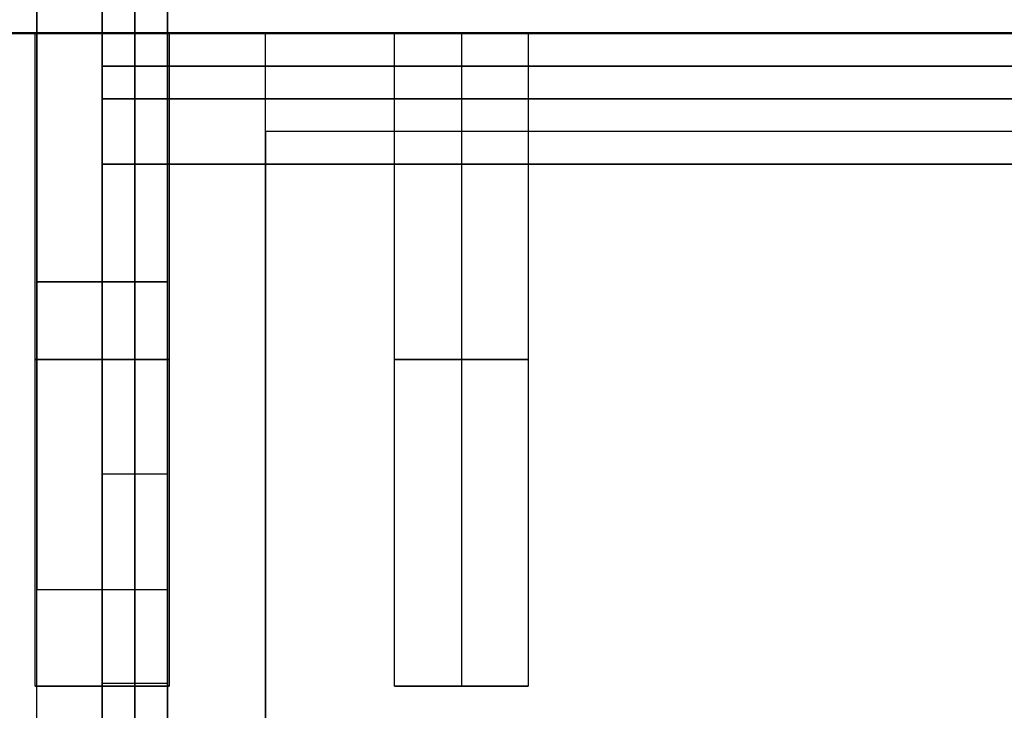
# Model space of a CAD drawing. Header units: millimetres. Extents: x -413 to 413, y -277 to 20.
# Tile 12 of 32: x -392 to -361, y -21 to 0. Entities that reach past the tile are written whole.
import ezdxf

# ---------------------------------------------------------------- set-up
doc = ezdxf.new("R2010")
doc.units = ezdxf.units.MM
doc.layers.add('Défaut', color=7, linetype='Continuous', true_color=0x000000)

# ---------------------------------------------------------------- blocks, each defined once
blk = doc.blocks.new('Shelf Library Rails_1852 v1')
at = {"layer": 'Défaut'}
for points in [[(0.759, 1852.503, 0), (0.759, 1852.503, 10), (0.759, 1852.503, 20)], [(0.759, 0.503, 20), (0.759, 0.503, 10), (0.759, 0.503, 0)]]:
    blk.add_open_spline(points, degree=2, dxfattribs=at)
blk = doc.blocks.new('Document1')
at = {"layer": 'Défaut', "extrusion": (1, -1.249e-16, 3.509e-14), "rotation": 360}
blk.add_blockref('Shelf Library Rails_1852 v1', (-7211.372, -16.387, 5522.042), dxfattribs=at)
blk = doc.blocks.new('Cabinet Top Panel v6')
at = {"layer": 'Défaut'}
for p, q in [((-400, 135, 8), (400, 135, 8)), ((-389, 131, 2.5), (-389, 135, 2.5)), ((-389, 133), (-389, 133, 5)), ((389, 133, 5), (-389, 133, 5)), ((-389, 131, 2.5), (389, 131, 2.5))]:
    blk.add_line(p, q, dxfattribs=at)
for points in [[(-389, 135), (-394.5, 135), (-400, 135)], [(-400, 135, 16), (0, 135, 16), (400, 135, 16)], [(-389, 135), (-389, 135, 2.5), (-389, 135, 5)], [(-389, 135, 5), (-389, 133, 5), (-389, 131, 5)], [(-389, 131), (-389, 133), (-389, 135)], [(-389, 135, 5), (0, 135, 5), (389, 135, 5)], [(-389, 131), (-389, 131, 2.5), (-389, 131, 5)], [(-389, 131, 5), (0, 131, 5), (389, 131, 5)], [(389, 131), (0, 131), (-389, 131)]]:
    blk.add_open_spline(points, degree=2, dxfattribs=at)
blk = doc.blocks.new('Cabinet 680_Back panel v5')
at = {"layer": 'Défaut'}
for p, q in [((-389, 2, 307), (-389, 0, 307)), ((-389, 2, 176.5), (-389, 0, 176.5)), ((-389, 2, -130.5), (-389, 0, -130.5)), ((-389, 2), (389, 2)), ((-388, 0, 285), (-388, 2, 285)), ((-388, 0, 260), (-388, 2, 260)), ((-388, 0, 93), (-388, 2, 93)), ((-388, 0, 68), (-388, 2, 68)), ((-387, 2, 272.5), (-387, 0, 272.5)), ((-387, 2, 80.5), (-387, 0, 80.5)), ((-389, 1, 329), (389, 1, 329)), ((-389, 1, 285), (-389, 1, 329)), ((-387, 1, 285), (-389, 1, 285)), ((-389, 1, 260), (-387, 1, 260)), ((-389, 1, 93), (-389, 1, 260)), ((-387, 1, 93), (-389, 1, 93)), ((-389, 1, 68), (-387, 1, 68)), ((-389, 1, -329), (-389, 1, 68)), ((389, 1, -329), (-389, 1, -329)), ((-387, 1, 260), (-387, 1, 285)), ((-387, 1, 68), (-387, 1, 93)), ((-389, 0), (389, 0))]:
    blk.add_line(p, q, dxfattribs=at)
for points in [[(389, 2, 329), (0, 2, 329), (-389, 2, 329)], [(-389, 2, 329), (-389, 1, 329), (-389, 0, 329)], [(-389, 2, 329), (-389, 2, 307), (-389, 2, 285)], [(-389, 2, 285), (-389, 1, 285), (-389, 0, 285)], [(-389, 2, 285), (-388, 2, 285), (-387, 2, 285)], [(-387, 2, 260), (-388, 2, 260), (-389, 2, 260)], [(-389, 2, 260), (-389, 1, 260), (-389, 0, 260)], [(-389, 2, 260), (-389, 2, 176.5), (-389, 2, 93)], [(-389, 2, 93), (-389, 1, 93), (-389, 0, 93)], [(-389, 2, 93), (-388, 2, 93), (-387, 2, 93)], [(-387, 2, 68), (-388, 2, 68), (-389, 2, 68)], [(-389, 2, 68), (-389, 1, 68), (-389, 0, 68)], [(-389, 2, 68), (-389, 2, -130.5), (-389, 2, -329)], [(-389, 2, -329), (-389, 1, -329), (-389, 0, -329)], [(-389, 2, -329), (0, 2, -329), (389, 2, -329)], [(-387, 2, 285), (-387, 1, 285), (-387, 0, 285)], [(-387, 2, 285), (-387, 2, 272.5), (-387, 2, 260)], [(-387, 2, 260), (-387, 1, 260), (-387, 0, 260)], [(-387, 2, 93), (-387, 1, 93), (-387, 0, 93)], [(-387, 2, 93), (-387, 2, 80.5), (-387, 2, 68)], [(-387, 2, 68), (-387, 1, 68), (-387, 0, 68)], [(-389, 0, 329), (0, 0, 329), (389, 0, 329)], [(-389, 0, 285), (-389, 0, 307), (-389, 0, 329)], [(-387, 0, 285), (-388, 0, 285), (-389, 0, 285)], [(-389, 0, 260), (-388, 0, 260), (-387, 0, 260)], [(-389, 0, 93), (-389, 0, 176.5), (-389, 0, 260)], [(-387, 0, 93), (-388, 0, 93), (-389, 0, 93)], [(-389, 0, 68), (-388, 0, 68), (-387, 0, 68)], [(-389, 0, -329), (-389, 0, -130.5), (-389, 0, 68)], [(389, 0, -329), (0, 0, -329), (-389, 0, -329)], [(-387, 0, 260), (-387, 0, 272.5), (-387, 0, 285)], [(-387, 0, 68), (-387, 0, 80.5), (-387, 0, 93)]]:
    blk.add_open_spline(points, degree=2, dxfattribs=at)
blk = doc.blocks.new('Cabinet Bottom Panel v2')
at = {"layer": 'Défaut'}
for p, q in [((-400, 135, 8), (400, 135, 8)), ((-389, 131, 2.5), (-389, 135, 2.5)), ((-389, 133), (-389, 133, 5)), ((389, 133, 5), (-389, 133, 5)), ((-389, 131, 2.5), (389, 131, 2.5))]:
    blk.add_line(p, q, dxfattribs=at)
for points in [[(-389, 135), (-394.5, 135), (-400, 135)], [(-400, 135, 16), (0, 135, 16), (400, 135, 16)], [(-389, 135), (-389, 135, 2.5), (-389, 135, 5)], [(-389, 135, 5), (-389, 133, 5), (-389, 131, 5)], [(-389, 131), (-389, 133), (-389, 135)], [(-389, 135, 5), (0, 135, 5), (389, 135, 5)], [(-389, 131), (-389, 131, 2.5), (-389, 131, 5)], [(-389, 131, 5), (0, 131, 5), (389, 131, 5)], [(389, 131), (0, 131), (-389, 131)]]:
    blk.add_open_spline(points, degree=2, dxfattribs=at)
blk = doc.blocks.new('Cabinet Mount Hook v2')
at = {"layer": 'Défaut'}
for p, q in [((-30, 2), (17.19, 2)), ((-6.405, 0, -12.5), (-6.405, 2, -12.5)), ((0, 0, 12.5), (0, 2, 12.5)), ((0, 2, -12.5), (0, 2, 12.5)), ((17.19, 1, -12.5), (-30, 1, -12.5)), ((-30, 1, 12.5), (30, 1, 12.5)), ((-30, 0), (17.19, 0)), ((0, 0, 12.5), (0, 0, -12.5))]:
    blk.add_line(p, q, dxfattribs=at)
for points in [[(-30, 2, -12.5), (-6.405, 2, -12.5), (17.19, 2, -12.5)], [(30, 2, 12.5), (0, 2, 12.5), (-30, 2, 12.5)], [(17.19, 0, -12.5), (-6.405, 0, -12.5), (-30, 0, -12.5)], [(-30, 0, 12.5), (0, 0, 12.5), (30, 0, 12.5)]]:
    blk.add_open_spline(points, degree=2, dxfattribs=at)

msp = doc.modelspace()

# ---------------------------------------------------------------- linework, layer by layer
at = {"layer": 'Défaut'}
for p, q in [((-391.05, 0, 933), (-400, 0, 933)), ((-391.05, 0, 1768), (-400, 0, 1768)), ((-391.05, 0, 1383), (-400, 0, 1383)), ((-389, 0, 930.95), (-389, -20, 930.95)), ((-389, 0, 935.05), (-389, -20, 935.05)), ((-389, 0, 1765.95), (-389, -20, 1765.95)), ((-389, 0, 1770.05), (-389, -20, 1770.05)), ((-389, 0, 1380.95), (-389, -20, 1380.95)), ((-389, 0, 1385.05), (-389, -20, 1385.05)), ((-380.05, 0, 933), (-386.95, 0, 933)), ((-380.05, 0, 1768), (-386.95, 0, 1768)), ((-380.05, 0, 1383), (-386.95, 0, 1383)), ((-378, 0, 930.95), (-378, -20, 930.95)), ((-378, 0, 935.05), (-378, -20, 935.05)), ((-378, 0, 1765.95), (-378, -20, 1765.95)), ((-378, 0, 1770.05), (-378, -20, 1770.05)), ((-378, 0, 1380.95), (-378, -20, 1380.95)), ((-378, 0, 1385.05), (-378, -20, 1385.05)), ((375.95, 0, 933), (-375.95, 0, 933)), ((375.95, 0, 1768), (-375.95, 0, 1768)), ((375.95, 0, 1383), (-375.95, 0, 1383)), ((-400, -0.015, 340), (-384, -0.015, 340)), ((-386.95, -20, 933), (-391.05, -20, 933)), ((-386.95, -20, 1768), (-391.05, -20, 1768)), ((-386.95, -20, 1383), (-391.05, -20, 1383)), ((-389, -20, 935.05), (-389, -20, 930.95)), ((-389, -20, 1770.05), (-389, -20, 1765.95)), ((-389, -20, 1385.05), (-389, -20, 1380.95)), ((-375.95, -20, 933), (-380.05, -20, 933)), ((-375.95, -20, 1768), (-380.05, -20, 1768)), ((-375.95, -20, 1383), (-380.05, -20, 1383)), ((-378, -20, 935.05), (-378, -20, 930.95)), ((-378, -20, 1770.05), (-378, -20, 1765.95)), ((-378, -20, 1385.05), (-378, -20, 1380.95))]:
    msp.add_line(p, q, dxfattribs=at)
at = {"layer": 'Défaut', "extrusion": (0, -1, 0)}
for centre, start, end in [((-389, 933, 10), 180, 0), ((-389, 933, 10), 0, 180), ((-389, 1768, 10), 180, 0), ((-389, 1768, 10), 0, 180), ((-389, 1383, 10), 180, 0), ((-389, 1383, 10), 0, 180), ((-378, 933, 10), 180, 0), ((-378, 933, 10), 0, 180), ((-378, 1768, 10), 180, 0), ((-378, 1768, 10), 0, 180), ((-378, 1383, 10), 180, 0), ((-378, 1383, 10), 0, 180)]:
    msp.add_arc(centre, 2.05, start, end, dxfattribs=at)
at = {"layer": 'Défaut'}
for points, degree in [([(-389, -271.515, 964.561), (-389, -178.212, 1019.098), (-389, -84.91, 1073.634), (-389, 8.393, 1128.17)], 3), ([(-389, -271.515, 1799.561), (-389, -178.212, 1854.098), (-389, -84.91, 1908.634), (-389, 8.393, 1963.17)], 3), ([(-389, -271.515, 1414.561), (-389, -178.212, 1469.098), (-389, -84.91, 1523.634), (-389, 8.393, 1578.17)], 3), ([(-391, -272.574, 966.275), (-391, -179.271, 1020.812), (-391, -85.969, 1075.348), (-391, 7.334, 1129.885)], 3), ([(-391, -272.574, 1801.275), (-391, -179.271, 1855.812), (-391, -85.969, 1910.348), (-391, 7.334, 1964.885)], 3), ([(-391, -272.574, 1416.275), (-391, -179.271, 1470.812), (-391, -85.969, 1525.348), (-391, 7.334, 1579.885)], 3), ([(-387, 7.334, 1129.885), (-387, -85.969, 1075.348), (-387, -179.271, 1020.812), (-387, -272.574, 966.275)], 3), ([(-387, 7.334, 1964.885), (-387, -85.969, 1910.348), (-387, -179.271, 1855.812), (-387, -272.574, 1801.275)], 3), ([(-387, 7.334, 1579.885), (-387, -85.969, 1525.348), (-387, -179.271, 1470.812), (-387, -272.574, 1416.275)], 3), ([(-389, -273.632, 967.99), (-389, -180.33, 1022.526), (-389, -87.027, 1077.063), (-389, 6.275, 1131.599)], 3), ([(-389, -273.632, 1802.99), (-389, -180.33, 1857.526), (-389, -87.027, 1912.063), (-389, 6.275, 1966.599)], 3), ([(-389, -273.632, 1417.99), (-389, -180.33, 1472.526), (-389, -87.027, 1527.063), (-389, 6.275, 1581.599)], 3), ([(-391, 1.813, 932.95), (-391, -4.473, 932.95), (-391, -10.76, 932.95), (-391, -17.046, 932.95)], 3), ([(-391, 1.813, 1767.95), (-391, -4.473, 1767.95), (-391, -10.76, 1767.95), (-391, -17.046, 1767.95)], 3), ([(-391, 1.813, 1382.95), (-391, -4.473, 1382.95), (-391, -10.76, 1382.95), (-391, -17.046, 1382.95)], 3), ([(-389, 1.813, 934.95), (-389, -4.473, 934.95), (-389, -10.76, 934.95), (-389, -17.046, 934.95)], 3), ([(-389, 1.813, 930.95), (-389, -4.473, 930.95), (-389, -10.76, 930.95), (-389, -17.046, 930.95)], 3), ([(-389, 1.813, 1769.95), (-389, -4.473, 1769.95), (-389, -10.76, 1769.95), (-389, -17.046, 1769.95)], 3), ([(-389, 1.813, 1765.95), (-389, -4.473, 1765.95), (-389, -10.76, 1765.95), (-389, -17.046, 1765.95)], 3), ([(-389, 1.813, 1384.95), (-389, -4.473, 1384.95), (-389, -10.76, 1384.95), (-389, -17.046, 1384.95)], 3), ([(-389, 1.813, 1380.95), (-389, -4.473, 1380.95), (-389, -10.76, 1380.95), (-389, -17.046, 1380.95)], 3), ([(-387, -17.046, 932.95), (-387, -10.76, 932.95), (-387, -4.473, 932.95), (-387, 1.813, 932.95)], 3), ([(-387, -17.046, 1767.95), (-387, -10.76, 1767.95), (-387, -4.473, 1767.95), (-387, 1.813, 1767.95)], 3), ([(-387, -17.046, 1382.95), (-387, -10.76, 1382.95), (-387, -4.473, 1382.95), (-387, 1.813, 1382.95)], 3), ([(400, 0, 925), (0, 0, 925), (-400, 0, 925)], 2), ([(-400, 0, 941), (0, 0, 941), (400, 0, 941)], 2), ([(400, 0, 1760), (0, 0, 1760), (-400, 0, 1760)], 2), ([(-400, 0, 1776), (0, 0, 1776), (400, 0, 1776)], 2), ([(400, 0, 1375), (0, 0, 1375), (-400, 0, 1375)], 2), ([(-400, 0, 1391), (0, 0, 1391), (400, 0, 1391)], 2), ([(-391.05, -20, 933), (-391.05, -10, 933), (-391.05, 0, 933)], 2), ([(-391.05, -20, 1768), (-391.05, -10, 1768), (-391.05, 0, 1768)], 2), ([(-391.05, -20, 1383), (-391.05, -10, 1383), (-391.05, 0, 1383)], 2), ([(-386.95, 0, 933), (-386.95, -10, 933), (-386.95, -20, 933)], 2), ([(-386.95, 0, 1768), (-386.95, -10, 1768), (-386.95, -20, 1768)], 2), ([(-386.95, 0, 1383), (-386.95, -10, 1383), (-386.95, -20, 1383)], 2), ([(-380.05, -20, 933), (-380.05, -10, 933), (-380.05, 0, 933)], 2), ([(-380.05, -20, 1768), (-380.05, -10, 1768), (-380.05, 0, 1768)], 2), ([(-380.05, -20, 1383), (-380.05, -10, 1383), (-380.05, 0, 1383)], 2), ([(-375.95, 0, 933), (-375.95, -10, 933), (-375.95, -20, 933)], 2), ([(-375.95, 0, 1768), (-375.95, -10, 1768), (-375.95, -20, 1768)], 2), ([(-375.95, 0, 1383), (-375.95, -10, 1383), (-375.95, -20, 1383)], 2), ([(-400, -0.015, 664), (-392, -0.015, 664), (-384, -0.015, 664)], 2), ([(-384, -0.015, 16), (-392, -0.015, 16), (-400, -0.015, 16)], 2), ([(-384, -270.015, 664), (-384, -135.015, 664), (-384, -0.015, 664)], 2), ([(-384, -270.015, 16), (-384, -135.015, 16), (-384, -0.015, 16)], 2), ([(-384, -0.015, 664), (-384, -0.015, 340), (-384, -0.015, 16)], 2), ([(-384, -270.015, 340), (-384, -135.015, 340), (-384, -0.015, 340)], 2), ([(384, -3.015, 221), (0, -3.015, 221), (-384, -3.015, 221)], 2), ([(-384, -3.015, 221), (-384, -3.015, 229), (-384, -3.015, 237)], 2), ([(384, -3.015, 237), (0, -3.015, 237), (-384, -3.015, 237)], 2), ([(-384, -3.015, 221), (-384, -121.015, 221), (-384, -239.015, 221)], 2), ([(-384, -3.015, 237), (-384, -121.015, 237), (-384, -239.015, 237)], 2), ([(384, -3.015, 229), (0, -3.015, 229), (-384, -3.015, 229)], 2), ([(-384, -3.015, 229), (-384, -121.015, 229), (-384, -239.015, 229)], 2), ([(-391, -17.046, 932.95), (-389, -17.046, 932.95), (-387, -17.046, 932.95)], 2), ([(-391, -17.046, 1767.95), (-389, -17.046, 1767.95), (-387, -17.046, 1767.95)], 2), ([(-391, -17.046, 1382.95), (-389, -17.046, 1382.95), (-387, -17.046, 1382.95)], 2), ([(-389, -17.046, 930.95), (-389, -17.046, 932.95), (-389, -17.046, 934.95)], 2), ([(-389, -17.046, 1765.95), (-389, -17.046, 1767.95), (-389, -17.046, 1769.95)], 2), ([(-389, -17.046, 1380.95), (-389, -17.046, 1382.95), (-389, -17.046, 1384.95)], 2)]:
    msp.add_open_spline(points, degree=degree, dxfattribs=at)
for points, weights, knots in [([(-391.05, 0, 933), (-391.05, 0, 930.95), (-389, 0, 930.95), (-386.95, 0, 930.95), (-386.95, 0, 933)], [1, 0.707106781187, 1, 0.707106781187, 1], [-8.2, -8.2, -8.2, -4.1, -4.1, 0, 0, 0]), ([(-386.95, 0, 933), (-386.95, 0, 935.05), (-389, 0, 935.05), (-391.05, 0, 935.05), (-391.05, 0, 933)], [1, 0.707106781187, 1, 0.707106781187, 1], [-8.2, -8.2, -8.2, -4.1, -4.1, 0, 0, 0]), ([(-391.05, 0, 1768), (-391.05, 0, 1765.95), (-389, 0, 1765.95), (-386.95, 0, 1765.95), (-386.95, 0, 1768)], [1, 0.707106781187, 1, 0.707106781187, 1], [-8.2, -8.2, -8.2, -4.1, -4.1, 0, 0, 0]), ([(-386.95, 0, 1768), (-386.95, 0, 1770.05), (-389, 0, 1770.05), (-391.05, 0, 1770.05), (-391.05, 0, 1768)], [1, 0.707106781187, 1, 0.707106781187, 1], [-8.2, -8.2, -8.2, -4.1, -4.1, 0, 0, 0]), ([(-391.05, 0, 1383), (-391.05, 0, 1380.95), (-389, 0, 1380.95), (-386.95, 0, 1380.95), (-386.95, 0, 1383)], [1, 0.707106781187, 1, 0.707106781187, 1], [-8.2, -8.2, -8.2, -4.1, -4.1, 0, 0, 0]), ([(-386.95, 0, 1383), (-386.95, 0, 1385.05), (-389, 0, 1385.05), (-391.05, 0, 1385.05), (-391.05, 0, 1383)], [1, 0.707106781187, 1, 0.707106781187, 1], [-8.2, -8.2, -8.2, -4.1, -4.1, 0, 0, 0]), ([(-380.05, 0, 933), (-380.05, 0, 930.95), (-378, 0, 930.95), (-375.95, 0, 930.95), (-375.95, 0, 933)], [1, 0.707106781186, 1, 0.707106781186, 1], [-8.2, -8.2, -8.2, -4.1, -4.1, 0, 0, 0]), ([(-375.95, 0, 933), (-375.95, 0, 935.05), (-378, 0, 935.05), (-380.05, 0, 935.05), (-380.05, 0, 933)], [1, 0.707106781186, 1, 0.707106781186, 1], [-8.2, -8.2, -8.2, -4.1, -4.1, 0, 0, 0]), ([(-380.05, 0, 1768), (-380.05, 0, 1765.95), (-378, 0, 1765.95), (-375.95, 0, 1765.95), (-375.95, 0, 1768)], [1, 0.707106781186, 1, 0.707106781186, 1], [-8.2, -8.2, -8.2, -4.1, -4.1, 0, 0, 0]), ([(-375.95, 0, 1768), (-375.95, 0, 1770.05), (-378, 0, 1770.05), (-380.05, 0, 1770.05), (-380.05, 0, 1768)], [1, 0.707106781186, 1, 0.707106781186, 1], [-8.2, -8.2, -8.2, -4.1, -4.1, 0, 0, 0]), ([(-380.05, 0, 1383), (-380.05, 0, 1380.95), (-378, 0, 1380.95), (-375.95, 0, 1380.95), (-375.95, 0, 1383)], [1, 0.707106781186, 1, 0.707106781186, 1], [-8.2, -8.2, -8.2, -4.1, -4.1, 0, 0, 0]), ([(-375.95, 0, 1383), (-375.95, 0, 1385.05), (-378, 0, 1385.05), (-380.05, 0, 1385.05), (-380.05, 0, 1383)], [1, 0.707106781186, 1, 0.707106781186, 1], [-8.2, -8.2, -8.2, -4.1, -4.1, 0, 0, 0]), ([(-391, -7.617, 932.95), (-391, -7.617, 934.95), (-389, -7.617, 934.95), (-387, -7.617, 934.95), (-387, -7.617, 932.95)], [1, 0.707106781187, 1, 0.707106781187, 1], [6.283185, 6.283185, 6.283185, 9.424778, 9.424778, 12.566371, 12.566371, 12.566371]), ([(-387, -7.617, 932.95), (-387, -7.617, 930.95), (-389, -7.617, 930.95), (-391, -7.617, 930.95), (-391, -7.617, 932.95)], [1, 0.707106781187, 1, 0.707106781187, 1], [0, 0, 0, 3.141593, 3.141593, 6.283185, 6.283185, 6.283185]), ([(-391, -7.617, 1767.95), (-391, -7.617, 1769.95), (-389, -7.617, 1769.95), (-387, -7.617, 1769.95), (-387, -7.617, 1767.95)], [1, 0.707106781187, 1, 0.707106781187, 1], [6.283185, 6.283185, 6.283185, 9.424778, 9.424778, 12.566371, 12.566371, 12.566371]), ([(-387, -7.617, 1767.95), (-387, -7.617, 1765.95), (-389, -7.617, 1765.95), (-391, -7.617, 1765.95), (-391, -7.617, 1767.95)], [1, 0.707106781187, 1, 0.707106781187, 1], [0, 0, 0, 3.141593, 3.141593, 6.283185, 6.283185, 6.283185]), ([(-391, -7.617, 1382.95), (-391, -7.617, 1384.95), (-389, -7.617, 1384.95), (-387, -7.617, 1384.95), (-387, -7.617, 1382.95)], [1, 0.707106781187, 1, 0.707106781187, 1], [6.283185, 6.283185, 6.283185, 9.424778, 9.424778, 12.566371, 12.566371, 12.566371]), ([(-387, -7.617, 1382.95), (-387, -7.617, 1380.95), (-389, -7.617, 1380.95), (-391, -7.617, 1380.95), (-391, -7.617, 1382.95)], [1, 0.707106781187, 1, 0.707106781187, 1], [0, 0, 0, 3.141593, 3.141593, 6.283185, 6.283185, 6.283185]), ([(-391, -17.046, 932.95), (-391, -17.046, 934.95), (-389, -17.046, 934.95), (-387, -17.046, 934.95), (-387, -17.046, 932.95)], [1, 0.707106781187, 1, 0.707106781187, 1], [6.283185, 6.283185, 6.283185, 9.424778, 9.424778, 12.566371, 12.566371, 12.566371]), ([(-391, -17.046, 932.95), (-391, -17.046, 930.95), (-389, -17.046, 930.95), (-387, -17.046, 930.95), (-387, -17.046, 932.95)], [1, 0.707106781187, 1, 0.707106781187, 1], [-6.283185, -6.283185, -6.283185, -3.141593, -3.141593, 0, 0, 0]), ([(-391, -17.046, 1767.95), (-391, -17.046, 1769.95), (-389, -17.046, 1769.95), (-387, -17.046, 1769.95), (-387, -17.046, 1767.95)], [1, 0.707106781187, 1, 0.707106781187, 1], [6.283185, 6.283185, 6.283185, 9.424778, 9.424778, 12.566371, 12.566371, 12.566371]), ([(-391, -17.046, 1767.95), (-391, -17.046, 1765.95), (-389, -17.046, 1765.95), (-387, -17.046, 1765.95), (-387, -17.046, 1767.95)], [1, 0.707106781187, 1, 0.707106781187, 1], [-6.283185, -6.283185, -6.283185, -3.141593, -3.141593, 0, 0, 0]), ([(-391, -17.046, 1382.95), (-391, -17.046, 1384.95), (-389, -17.046, 1384.95), (-387, -17.046, 1384.95), (-387, -17.046, 1382.95)], [1, 0.707106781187, 1, 0.707106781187, 1], [6.283185, 6.283185, 6.283185, 9.424778, 9.424778, 12.566371, 12.566371, 12.566371]), ([(-391, -17.046, 1382.95), (-391, -17.046, 1380.95), (-389, -17.046, 1380.95), (-387, -17.046, 1380.95), (-387, -17.046, 1382.95)], [1, 0.707106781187, 1, 0.707106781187, 1], [-6.283185, -6.283185, -6.283185, -3.141593, -3.141593, 0, 0, 0]), ([(-386.95, -20, 933), (-386.95, -20, 930.95), (-389, -20, 930.95), (-391.05, -20, 930.95), (-391.05, -20, 933)], [1, 0.707106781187, 1, 0.707106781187, 1], [-8.2, -8.2, -8.2, -4.1, -4.1, 0, 0, 0]), ([(-391.05, -20, 933), (-391.05, -20, 935.05), (-389, -20, 935.05), (-386.95, -20, 935.05), (-386.95, -20, 933)], [1, 0.707106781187, 1, 0.707106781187, 1], [-8.2, -8.2, -8.2, -4.1, -4.1, 0, 0, 0]), ([(-386.95, -20, 1768), (-386.95, -20, 1765.95), (-389, -20, 1765.95), (-391.05, -20, 1765.95), (-391.05, -20, 1768)], [1, 0.707106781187, 1, 0.707106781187, 1], [-8.2, -8.2, -8.2, -4.1, -4.1, 0, 0, 0]), ([(-391.05, -20, 1768), (-391.05, -20, 1770.05), (-389, -20, 1770.05), (-386.95, -20, 1770.05), (-386.95, -20, 1768)], [1, 0.707106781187, 1, 0.707106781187, 1], [-8.2, -8.2, -8.2, -4.1, -4.1, 0, 0, 0]), ([(-386.95, -20, 1383), (-386.95, -20, 1380.95), (-389, -20, 1380.95), (-391.05, -20, 1380.95), (-391.05, -20, 1383)], [1, 0.707106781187, 1, 0.707106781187, 1], [-8.2, -8.2, -8.2, -4.1, -4.1, 0, 0, 0]), ([(-391.05, -20, 1383), (-391.05, -20, 1385.05), (-389, -20, 1385.05), (-386.95, -20, 1385.05), (-386.95, -20, 1383)], [1, 0.707106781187, 1, 0.707106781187, 1], [-8.2, -8.2, -8.2, -4.1, -4.1, 0, 0, 0]), ([(-375.95, -20, 933), (-375.95, -20, 930.95), (-378, -20, 930.95), (-380.05, -20, 930.95), (-380.05, -20, 933)], [1, 0.707106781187, 1, 0.707106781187, 1], [-8.2, -8.2, -8.2, -4.1, -4.1, 0, 0, 0]), ([(-380.05, -20, 933), (-380.05, -20, 935.05), (-378, -20, 935.05), (-375.95, -20, 935.05), (-375.95, -20, 933)], [1, 0.707106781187, 1, 0.707106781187, 1], [-8.2, -8.2, -8.2, -4.1, -4.1, 0, 0, 0]), ([(-375.95, -20, 1768), (-375.95, -20, 1765.95), (-378, -20, 1765.95), (-380.05, -20, 1765.95), (-380.05, -20, 1768)], [1, 0.707106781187, 1, 0.707106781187, 1], [-8.2, -8.2, -8.2, -4.1, -4.1, 0, 0, 0]), ([(-380.05, -20, 1768), (-380.05, -20, 1770.05), (-378, -20, 1770.05), (-375.95, -20, 1770.05), (-375.95, -20, 1768)], [1, 0.707106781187, 1, 0.707106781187, 1], [-8.2, -8.2, -8.2, -4.1, -4.1, 0, 0, 0]), ([(-375.95, -20, 1383), (-375.95, -20, 1380.95), (-378, -20, 1380.95), (-380.05, -20, 1380.95), (-380.05, -20, 1383)], [1, 0.707106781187, 1, 0.707106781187, 1], [-8.2, -8.2, -8.2, -4.1, -4.1, 0, 0, 0]), ([(-380.05, -20, 1383), (-380.05, -20, 1385.05), (-378, -20, 1385.05), (-375.95, -20, 1385.05), (-375.95, -20, 1383)], [1, 0.707106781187, 1, 0.707106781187, 1], [-8.2, -8.2, -8.2, -4.1, -4.1, 0, 0, 0])]:
    msp.add_rational_spline(points, weights, degree=2, knots=knots, dxfattribs=at)

# ---------------------------------------------------------------- block references
at = {"layer": 'Défaut', "xscale": -1, "rotation": 90}
msp.add_blockref('Document1', (-7599.613, 5542.027, 278.884), dxfattribs=at)
at = {"layer": 'Défaut'}
for p, rotation in [((-387, -13.515, 612.5), 90), ((-387, -13.515, 420.5), 89.99999999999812)]:
    msp.add_blockref('Cabinet Mount Hook v2', p, dxfattribs=dict(at, rotation=rotation))
for name, p in [('Cabinet Top Panel v6', (0, -135.015, 664)), ('Cabinet Bottom Panel v2', (0, -135.015)), ('Cabinet 680_Back panel v5', (0, -2.015, 340))]:
    msp.add_blockref(name, p, dxfattribs=at)

doc.saveas('drawing.dxf')
